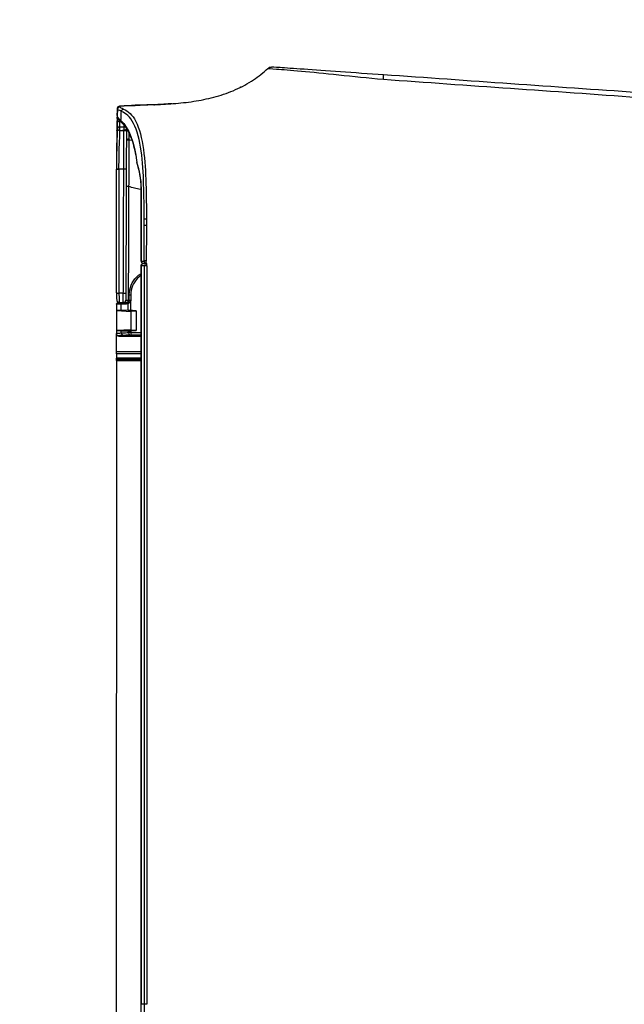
# Model space of a CAD drawing. Header units: millimetres. Extents: x -424979 to 718034, y -72486 to 344972.
# Tile 233 of 256: x 589523 to 589816, y 147364 to 147841. Entities that reach past the tile are written whole.
import ezdxf
from ezdxf.xclip import XClip

# ---------------------------------------------------------------- set-up
doc = ezdxf.new("R2010")
doc.units = ezdxf.units.MM
doc.header["$MEASUREMENT"] = 0
doc.header["$XCLIPFRAME"] = 0
doc.layers.add('IS_KLIM_urządzenia', color=3, linetype='Continuous')
doc.layers.add('Rysunki i obrazki', color=7, linetype='Continuous')
doc.layers.add('SKAN - RZUT_7_0_Nr_pióra__1', color=7, linetype='Continuous', lineweight=13)
picture_1 = doc.add_image_def('image7.tif', size_in_pixel=(14115, 7016))

# ---------------------------------------------------------------- blocks, each defined once
blk = doc.blocks.new('Rysunek_7_7', base_point=(-247133.12, 120862.67))
at = {"layer": 'SKAN - RZUT_7_0_Nr_pióra__1', "color": 7, "lineweight": 13}
image = blk.add_image(picture_1, insert=(-306883.09, 91162.66), size_in_units=(119499.94, 59400.02), dxfattribs=at)
image.set_boundary_path([(-0.5, -0.5), (14114.5, 7015.5)])
blk = doc.blocks.new('G$CFEA986A8')
at = {"layer": 'IS_KLIM_urządzenia', "linetype": 'Continuous'}
for p, q in [((902.57, 201.14), (563.89, 201.26)), ((902.37, 200.15), (902.37, 200.94)), ((902.57, 201.14), (902.77, 201.14)), ((902.57, 201.14), (902.57, 200.15)), ((903.79, 201.14), (902.77, 201.14)), ((902.77, 200.15), (902.77, 201.14)), ((902.97, 200.94), (902.97, 200.15)), ((908.45, 201.14), (907.89, 201.14)), ((912.52, 201.14), (908.47, 201.14)), ((912.52, 201.14), (912.37, 198.14)), ((912.55, 201.14), (912.52, 201.14)), ((913.83, 201.14), (912.55, 201.14)), ((914.13, 200.84), (914.13, 199.99)), ((902.37, 196.17), (902.37, 200.15)), ((902.57, 200.15), (902.57, 196.17)), ((902.77, 200.15), (902.57, 200.15)), ((902.78, 196.17), (902.77, 200.15)), ((902.97, 200.15), (902.98, 196.17)), ((908.01, 200.14), (908.41, 200.14)), ((912.56, 198.77), (912.59, 200.14)), ((912.59, 200.14), (913.83, 200.14)), ((913.83, 199.19), (913.83, 200.14)), ((914.13, 199.99), (914.13, 199.04)), ((772.5, 196.17), (772.5, 196.12)), ((772.5, 195.46), (772.5, 196.12)), ((772.5, 195.01), (772.5, 195.46)), ((921.53, 196.12), (921.53, 196.17)), ((921.53, 195.01), (921.53, 195.46))]:
    blk.add_line(p, q, dxfattribs=at)
at = {"layer": 'IS_KLIM_urządzenia', "linetype": 'Continuous', "extrusion": (0, 0, -1)}
for centre, radius, start, end in [((-902.57, 200.94), 0.2, 0.06, 90), ((-902.77, 200.94), 0.2, 90, 179.94), ((-913.83, 200.84), 0.3, 90, 180), ((-949.35, 200.44), 0.5, 357.7297, 89), ((-914.63, 199.19), 0.8, 328.4419, 0), ((-914.63, 199.04), 0.5, 328.4419, 360), ((-949.38, 199.62), 0.5, 270.2, 357.9509)]:
    blk.add_arc(centre, radius, start, end, dxfattribs=at)
at = {"layer": 'IS_KLIM_urządzenia', "linetype": 'Continuous', "extrusion": (1.00954e-06, -2.82004e-16, 1)}
blk.add_arc((953.43, 198.1, 0), 0.5, 336.3033, 1.7827, dxfattribs=at)
at = {"layer": 'IS_KLIM_urządzenia', "linetype": 'Continuous', "extrusion": (1.60164e-27, -6.12303e-17, -1)}
blk.add_arc((-921.53, 195.67), 0.5, 90, 180, dxfattribs=at)
at = {"layer": 'IS_KLIM_urządzenia', "linetype": 'Continuous'}
blk.add_arc((922.53, 195.67), 0.5, 90, 180, dxfattribs=at)
for centre, major_axis, ratio, start_param, end_param in [((907.89, 200.64), (0, -0.5), 0.996195, 3.141593, 4.711612), ((916.08, 200.61), (0, -0.5), 0.034873, 3.089201, 4.710644), ((941.09, 200.61), (0, -0.5), 0.034873, 3.089633, 4.710644), ((941.13, 200.61), (0, 0.5), 0.034873, 6.231234, 7.852245), ((949.95, 200.45), (0.009, -0.5), 0.86661, 3.141593, 4.730312), ((951.12, 200.47), (0.009, -0.5), 0.866632, 3.141593, 4.730968), ((951.61, 200.49), (-0.144, 0.479), 0.997743, 5.938151, 6.276421), ((953.13, 200.41), (0.026, 0.499), 0.9983, 4.780824, 6.283185), ((902.57, 200.15), (-0.2, 0), 0.005236, 4.712394, 6.283185), ((902.77, 200.15), (-0.2, 0), 0.005236, 3.141593, 4.712397), ((908.01, 199.89), (-0.499, -0.025), 0.499537, 4.687551, 6.182407), ((913.83, 199.99), (-0.3, 0), 0.500503, 3.141593, 4.742589), ((913.83, 199.04), (-0.3, 0), 0.500503, 3.141593, 4.742589), ((913.95, 198.62), (-0.256, -0.157), 0.454954, 3.141593, 4.474043), ((914.63, 199.71), (0.5, 0), 0.97477, 3.141593, 4.707041), ((914.65, 199.74), (-0.002, -0.5), 0.988846, 4.715581, 6.283185), ((914.63, 198.74), (0.5, 0), 0.003693, 3.75529, 4.703662), ((916.08, 199.73), (-0.002, -0.5), 0.034879, 4.710765, 6.283185), ((941.17, 199.65), (-0.002, -0.5), 0.034879, 4.710765, 6.283185), ((946.76, 198.64), (0.002, 0.49), 0.738248, 4.644813, 6.283185), ((949.98, 199.62), (-0.002, -0.5), 0.86639, 4.745476, 5.27577), ((950.87, 199.75), (-0.375, 0.331), 0.874767, 5.323694, 7.085331), ((952.71, 199.67), (-0.457, 0.203), 0.909388, 3.595277, 5.050644), ((908.08, 198.46), (-0.499, -0.025), 0.499537, 4.687551, 6.182407), ((908.08, 198.21), (-0.5, 0), 0.001724, 4.74727, 6.195919), ((914.41, 198.27), (0.084, 0.288), 0.033955, 0, 1.578937), ((914.63, 198.24), (0, -0.3), 0.034873, 3.141593, 4.710644), ((915.73, 198.24), (0, -0.3), 0.034873, 3.141593, 4.710644), ((942.41, 196.53), (0.154, -0.476), 0.571177, 2.610999, 3.141593), ((942.41, 196.53), (-0.055, 0.497), 0.256635, 5.838948, 6.28321), ((921.53, 195.67), (-0.5, 0), 0.894842, 3.141593, 4.712389), ((921.53, 195.01), (-0.5, 0), 0.894842, 3.141593, 4.712389), ((921.53, 195.01), (-0.5, 0), 0.001524, 1.570796, 3.141593), ((922.53, 195.67), (0.5, 0), 0.910452, 1.566816, 3.141593), ((922.53, 195.11), (0.5, 0), 0.910238, 1.566572, 3.141593), ((922.53, 195.11), (0.5, 0), 0.001837, 3.141593, 4.717362), ((922.53, 195.67), (0, 0.5), 0.009623, 5.856747, 6.283185), ((922.53, 195.11), (0.001, 0.5), 0.004977, 4.710563, 5.856245), ((937.19, 195.67), (0, 0.5), 0.010876, 5.85437, 6.283185)]:
    blk.add_ellipse(centre, major_axis=major_axis, ratio=ratio, start_param=start_param, end_param=end_param, dxfattribs=at)
at = {"layer": 'IS_KLIM_urządzenia', "linetype": 'Continuous', "extrusion": (0, 0, -1)}
for centre, major_axis, ratio, start_param, end_param in [((912.44, 199.14), (-0.11, -2), 0.052397, 3.13883, 4.18571), ((913.83, 199.14), (0, -2), 0.005231, 2.094713, 3.141593)]:
    blk.add_ellipse(centre, major_axis=major_axis, ratio=ratio, start_param=start_param, end_param=end_param, dxfattribs=at)
at = {"layer": 'IS_KLIM_urządzenia', "linetype": 'Continuous'}
for points, degree in [([(903.79, 201.14), (903.95, 201.14), (904.1, 201.14), (904.26, 201.14)], 3), ([(903.79, 196.17), (903.79, 197.83), (903.79, 199.49), (903.79, 201.14)], 3), ([(904.26, 201.14), (904.26, 199.49), (904.26, 197.83), (904.26, 196.17)], 3), ([(907.88, 201.14), (907.89, 201.14), (907.89, 201.14), (907.89, 201.14)], 3), ([(908.47, 201.14), (908.46, 201.14), (908.45, 201.14), (908.45, 201.14)], 3), ([(908.62, 198.14), (908.57, 199.14), (908.52, 200.14), (908.47, 201.14)], 3), ([(916.08, 201.11), (924.42, 201.11), (932.75, 201.11), (941.09, 201.11)], 3), ([(951.64, 200.99), (951.56, 200.97), (951.29, 200.69), (950.89, 200.21)], 3), ([(951.53, 200.98), (951.42, 200.97), (951.28, 200.97), (951.11, 200.97)], 3), ([(951.65, 200.98), (951.47, 200.97)], 1), ([(951.65, 200.99), (951.65, 200.99), (951.64, 200.99), (951.64, 200.99)], 3), ([(951.87, 200.98), (951.87, 200.98), (951.87, 200.98), (951.87, 200.98)], 3), ([(951.88, 200.98), (952.37, 200.96), (952.87, 200.93), (953.37, 200.9)], 3), ([(952.73, 200.13), (952.95, 200.65), (953.08, 200.92), (953.16, 200.91)], 3), ([(953.38, 200.9), (953.63, 200.89), (953.84, 200.67), (953.85, 200.42)], 3), ([(907.4, 200.64), (907.39, 200.64), (907.39, 200.64), (907.39, 200.64)], 3), ([(907.39, 200.64), (907.39, 199.15), (907.39, 197.66), (907.39, 196.17)], 3), ([(908.41, 200.14), (908.42, 199.66), (908.43, 199.17), (908.44, 198.69)], 3), ([(912.56, 198.77), (913.02, 198.77), (913.48, 198.77), (913.94, 198.77)], 3), ([(914.13, 200.54), (914.13, 200.36), (914.13, 200.17), (914.13, 199.99)], 3), ([(914.13, 198.74), (914.13, 198.82), (914.13, 198.91), (914.13, 198.98)], 3), ([(914.65, 199.24), (914.64, 199.24), (914.63, 199.24), (914.63, 199.23)], 3), ([(916.07, 199.74), (916.07, 200.03), (916.07, 200.32), (916.07, 200.62)], 3), ([(941.07, 200.62), (941.08, 200.62), (941.1, 200.62), (941.11, 200.62)], 3), ([(950.89, 200.21), (949.55, 198.7), (946.42, 197.44), (942.41, 196.99)], 3), ([(948.85, 200.42), (948.86, 200.19), (948.87, 199.97), (948.87, 199.74)], 3), ([(948.88, 199.6), (948.88, 199.6), (949.11, 199.6), (949.55, 199.6)], 3), ([(949.55, 199.6), (949.68, 199.6), (949.82, 199.6), (949.95, 199.6)], 3), ([(953.63, 200.42), (953.55, 200.42), (953.42, 200.17), (953.2, 199.67)], 3), ([(953.78, 200.42), (953.74, 200.42), (953.73, 200.42), (953.63, 200.42)], 3), ([(953.9, 198.93), (953.92, 198.4), (953.94, 197.87), (953.95, 197.34)], 3), ([(907.58, 196.17), (907.58, 196.85), (907.59, 197.53), (907.59, 198.21)], 3), ([(908.07, 198.21), (908.07, 197.53), (908.07, 196.85), (908.07, 196.17)], 3), ([(908.46, 198.19), (908.33, 198.19), (908.2, 198.2), (908.07, 198.21)], 3), ([(908.08, 198.71), (908.2, 198.7), (908.32, 198.69), (908.44, 198.69)], 3), ([(914.4, 198.27), (913.78, 198.27), (913.16, 198.27), (912.54, 198.27)], 3), ([(914.62, 198.24), (914.55, 198.24), (914.47, 198.25), (914.4, 198.27)], 3), ([(914.49, 198.56), (914.54, 198.54), (914.59, 198.54), (914.63, 198.54)], 3), ([(936.94, 196.3), (937.09, 197.09), (937.3, 197.88), (937.59, 198.66)], 3), ([(942.26, 197.01), (940.8, 196.54), (939.06, 196.17), (937.19, 196.17)], 3), ([(937.19, 196.13), (939.13, 196.13), (940.91, 196.5), (942.41, 196.99)], 3), ([(937.59, 198.66), (937.59, 198.66), (937.59, 198.66), (937.59, 198.66)], 3), ([(942.26, 197.01), (941.32, 196.71), (940.35, 196.47), (939.34, 196.33)], 3), ([(947, 198.6), (946.98, 198.42), (946.96, 198.23), (946.95, 198.04)], 3), ([(947.09, 198.59), (947.05, 198.6), (947.01, 198.6), (946.96, 198.61)], 3), ([(954.08, 193.57), (954.03, 194.82), (953.99, 196.07), (953.96, 197.32)], 3), ([(448.64, 196.29), (505.06, 196.29), (561.48, 196.29), (772.5, 196.17)], 3), ([(772.5, 196.17), (822.17, 196.17), (871.85, 196.17), (921.53, 196.17)], 3), ([(922.03, 195.11), (922.03, 195.29), (922.03, 195.48), (922.03, 195.67)], 3), ([(922.03, 195.1), (922.03, 195.07), (922.03, 195.04), (922.03, 195.01)], 3), ([(922.53, 195.56), (924.95, 195.55), (927.37, 195.55), (929.79, 195.53)], 3), ([(929.79, 195.08), (927.37, 195.09), (924.95, 195.1), (922.53, 195.1)], 3), ([(929.79, 195.53), (929.79, 195.45), (929.79, 195.27), (929.79, 195.08)], 3), ([(929.79, 195.53), (930.21, 195.53), (930.63, 195.53), (931.05, 195.53)], 3), ([(931.05, 195.07), (931.04, 195.07), (931.03, 195.07), (931.02, 195.07)], 3), ([(954.08, 193.57), (954.08, 193.49), (954.09, 193.42), (954.09, 193.34)], 3), ([(957.65, 175.95), (957.61, 176.03), (957.57, 176.11), (957.53, 176.2)], 3), ([(961.41, 170.57), (961.6, 170.37), (961.7, 170.09), (961.68, 169.81)], 3), ([(959.21, 147.27), (958, 130.15), (956.79, 113.02), (955.58, 95.9)], 3), ([(956.51, 95.85), (957.7, 112.97), (958.9, 130.09), (960.1, 147.21)], 3)]:
    blk.add_open_spline(points, degree=degree, dxfattribs=at)
for points, knots in [([(904.26, 201.14), (905.3, 201.14), (906.35, 201.14), (907.41, 201.14), (907.42, 201.14), (907.59, 201.14), (907.74, 201.14), (907.88, 201.14)], [0, 0, 0, 0, 0.863472, 0.863472, 0.877231, 0.877231, 1, 1, 1, 1]), ([(907.39, 200.64), (907.39, 200.7), (907.4, 200.75), (907.43, 200.86), (907.46, 200.91), (907.53, 201), (907.57, 201.04), (907.67, 201.09), (907.72, 201.12), (907.81, 201.14), (907.85, 201.14), (907.88, 201.14)], [0, 0, 0, 0, 0.21439, 0.21439, 0.428764, 0.428764, 0.643392, 0.643392, 0.858543, 0.858543, 1, 1, 1, 1]), ([(907.89, 201.14), (907.91, 201.14), (907.92, 201.1), (907.95, 200.95), (907.96, 200.84), (907.99, 200.55), (908, 200.35), (908.01, 200.14)], [0, 0, 0, 0, 0.323073, 0.323073, 0.646292, 0.646292, 1, 1, 1, 1]), ([(908.41, 200.14), (908.41, 200.33), (908.4, 200.51), (908.41, 200.8), (908.41, 200.92), (908.42, 201.09), (908.44, 201.14), (908.45, 201.14)], [0, 0, 0, 0, 0.320954, 0.320954, 0.641904, 0.641904, 1, 1, 1, 1]), ([(916.08, 201.11), (915.92, 201.11), (915.58, 201.11), (915.09, 201.1), (914.76, 201.08), (914.6, 201.05), (914.48, 201.03), (914.36, 200.97), (914.25, 200.87), (914.17, 200.73), (914.13, 200.61), (914.14, 200.54), (914.14, 200.54)], [0, 0, 0, 0, 0.161926, 0.367066, 0.579486, 0.703061, 0.770747, 0.816557, 0.869414, 0.929709, 0.994845, 1, 1, 1, 1]), ([(948.84, 201.02), (948.83, 201.02), (948.3, 201.03), (947.14, 201.07), (945.21, 201.1), (943.52, 201.11), (942.31, 201.11), (941.7, 201.11), (941.39, 201.11), (941.22, 201.11), (941.13, 201.11), (941.09, 201.11)], [0, 0, 0, 0, 0.004945, 0.253708, 0.502472, 0.751236, 0.875618, 0.937809, 0.968905, 0.984452, 1, 1, 1, 1]), ([(949.34, 200.94), (949.35, 200.94), (948.46, 200.96), (945.43, 201.07), (943.32, 201.12), (941.13, 201.11)], [0, 0, 0, 0, 0.5, 0.5, 1, 1, 1, 1]), ([(948.84, 201.02), (949.2, 201), (949.92, 200.98), (950.51, 200.96), (950.78, 200.96), (950.82, 200.96)], [0, 0, 0, 0, 0.463265, 0.920562, 1, 1, 1, 1]), ([(949.94, 200.95), (949.78, 200.94), (949.65, 200.94), (949.41, 200.94), (949.34, 200.94), (949.34, 200.94)], [0, 0, 0, 0, 0.405495, 0.405495, 1, 1, 1, 1]), ([(951.11, 200.97), (951.05, 200.97), (951, 200.97), (950.61, 200.96), (950.27, 200.95), (949.94, 200.95)], [0, 0, 0, 0, 0.140287, 0.140287, 1, 1, 1, 1]), ([(951.47, 200.97), (951.44, 200.96), (951.35, 200.93), (951.24, 200.85), (951.05, 200.69), (950.79, 200.42), (950.54, 200.13), (950.49, 200.07)], [0, 0, 0, 0, 0.055654, 0.152218, 0.398919, 0.883415, 1, 1, 1, 1]), ([(951.3, 200.97), (951.33, 200.97), (951.36, 200.97), (951.43, 200.97), (951.47, 200.97), (951.52, 200.97), (951.53, 200.98), (951.53, 200.98)], [0, 0, 0, 0, 0.196485, 0.196485, 0.598241, 0.598241, 1, 1, 1, 1]), ([(953.16, 200.91), (952.82, 200.93), (952.49, 200.95), (951.99, 200.98), (951.82, 200.98), (951.65, 200.99)], [0, 0, 0, 0, 0.665624, 0.665624, 1, 1, 1, 1]), ([(953.16, 200.91), (953.26, 200.91), (953.27, 200.91), (953.35, 200.9), (953.38, 200.9), (953.38, 200.9)], [0, 0, 0, 0, 0.500965, 0.500965, 1, 1, 1, 1]), ([(907.51, 199.89), (907.5, 200.05), (907.49, 200.2), (907.47, 200.42), (907.45, 200.5), (907.43, 200.61), (907.41, 200.64), (907.4, 200.64)], [0, 0, 0, 0, 0.353543, 0.353543, 0.676789, 0.676789, 1, 1, 1, 1]), ([(907.58, 198.46), (907.57, 198.71), (907.56, 198.96), (907.53, 199.44), (907.52, 199.66), (907.51, 199.89)], [0, 0, 0, 0, 0.522709, 0.522709, 1, 1, 1, 1]), ([(908.01, 200.14), (908.02, 199.85), (908.04, 199.56), (908.06, 199.09), (908.07, 198.9), (908.08, 198.71)], [0, 0, 0, 0, 0.604042, 0.604042, 1, 1, 1, 1]), ([(912.54, 198.27), (912.54, 198.38), (912.55, 198.5), (912.55, 198.66), (912.55, 198.72), (912.56, 198.77)], [0, 0, 0, 0, 0.645591, 0.645591, 1, 1, 1, 1]), ([(913.94, 198.77), (913.98, 198.69), (914.02, 198.61), (914.12, 198.47), (914.18, 198.41), (914.3, 198.32), (914.35, 198.29), (914.4, 198.27)], [0, 0, 0, 0, 0.40011, 0.40011, 0.760145, 0.760145, 1, 1, 1, 1]), ([(916.07, 200.62), (915.94, 200.62), (915.82, 200.61), (915.48, 200.61), (915.27, 200.61), (914.89, 200.6), (914.71, 200.59), (914.43, 200.58), (914.32, 200.57), (914.17, 200.56), (914.13, 200.55), (914.13, 200.54)], [0, 0, 0, 0, 0.119883, 0.119883, 0.339691, 0.339691, 0.55974, 0.55974, 0.779888, 0.779888, 1, 1, 1, 1]), ([(914.16, 199.74), (914.19, 199.74), (914.26, 199.74), (914.47, 199.74), (914.61, 199.74), (914.94, 199.74), (915.13, 199.74), (915.57, 199.74), (915.82, 199.74), (916.07, 199.74)], [0, 0, 0, 0, 0.243193, 0.243193, 0.486385, 0.486385, 0.729578, 0.729578, 1, 1, 1, 1]), ([(914.49, 198.56), (914.46, 198.57), (914.43, 198.58), (914.36, 198.62), (914.32, 198.65), (914.26, 198.7), (914.24, 198.73), (914.22, 198.76), (914.21, 198.77), (914.21, 198.78)], [0, 0, 0, 0, 0.256779, 0.256779, 0.615768, 0.615768, 0.927089, 0.927089, 1, 1, 1, 1]), ([(914.63, 199.23), (914.63, 199.21), (914.63, 199.19), (914.63, 199.13), (914.63, 199.09), (914.63, 199.01), (914.63, 198.96), (914.63, 198.85), (914.63, 198.8), (914.63, 198.74)], [0, 0, 0, 0, 0.251437, 0.251437, 0.502865, 0.502865, 0.754279, 0.754279, 1, 1, 1, 1]), ([(916.08, 199.23), (915.89, 199.24), (915.71, 199.24), (915.38, 199.24), (915.24, 199.24), (914.99, 199.24), (914.89, 199.24), (914.73, 199.24), (914.67, 199.24), (914.65, 199.24)], [0, 0, 0, 0, 0.270422, 0.270422, 0.513615, 0.513615, 0.756808, 0.756808, 1, 1, 1, 1]), ([(941.07, 200.62), (940.74, 200.62), (940.4, 200.62), (938.74, 200.62), (937.41, 200.62), (930.74, 200.62), (925.41, 200.62), (918.74, 200.62), (917.4, 200.62), (916.07, 200.62)], [0, 0, 0, 0, 0.039967, 0.039967, 0.199835, 0.199835, 0.839306, 0.839306, 1, 1, 1, 1]), ([(916.07, 199.74), (916.4, 199.73), (916.73, 199.73), (918.4, 199.73), (919.73, 199.72), (926.39, 199.7), (931.72, 199.68), (938.42, 199.66), (939.78, 199.65), (941.15, 199.65)], [0, 0, 0, 0, 0.039838, 0.039838, 0.199192, 0.199192, 0.836607, 0.836607, 1, 1, 1, 1]), ([(941.17, 199.15), (940.83, 199.15), (940.5, 199.15), (938.83, 199.16), (937.5, 199.16), (930.84, 199.18), (925.51, 199.2), (918.81, 199.22), (917.45, 199.23), (916.08, 199.23)], [0, 0, 0, 0, 0.039838, 0.039838, 0.199192, 0.199192, 0.836607, 0.836607, 1, 1, 1, 1]), ([(931.05, 195.53), (933.36, 195.52), (935.66, 195.57), (940.26, 195.7), (942.58, 195.82), (946.89, 196.44), (948.95, 196.94), (951.65, 198.37), (952.34, 199.25), (952.73, 200.13)], [0, 0, 0, 0, 0.25, 0.25, 0.5, 0.5, 0.75, 0.75, 1, 1, 1, 1]), ([(953.2, 199.67), (952.8, 198.78), (952.09, 197.91), (949.34, 196.5), (947.25, 196), (942.85, 195.37), (940.48, 195.24), (935.77, 195.12), (933.41, 195.07), (931.05, 195.07)], [0, 0, 0, 0, 0.25, 0.25, 0.5, 0.5, 0.75, 0.75, 1, 1, 1, 1]), ([(937.59, 198.66), (937.59, 198.72), (937.59, 198.77), (937.59, 198.88), (937.59, 198.93), (937.59, 199.02), (937.58, 199.05), (937.58, 199.11), (937.58, 199.14), (937.58, 199.15), (937.58, 199.16), (937.58, 199.16), (937.58, 199.16), (937.58, 199.16)], [0, 0, 0, 0, 0.215384, 0.215384, 0.430768, 0.430768, 0.646164, 0.646164, 0.861588, 0.861588, 0.968092, 0.968092, 1, 1, 1, 1]), ([(941.11, 200.62), (941.11, 200.6), (941.11, 200.58), (941.13, 200.26), (941.14, 199.95), (941.15, 199.65)], [0, 0, 0, 0, 0.050907, 0.050907, 1, 1, 1, 1]), ([(941.11, 200.62), (943.18, 200.61), (945.18, 200.56), (948.02, 200.45), (948.85, 200.42), (948.85, 200.42)], [0, 0, 0, 0, 0.5, 0.5, 1, 1, 1, 1]), ([(941.15, 199.65), (943.21, 199.64), (945.21, 199.62), (948.05, 199.61), (948.88, 199.6), (948.88, 199.6)], [0, 0, 0, 0, 0.5, 0.5, 1, 1, 1, 1]), ([(948.92, 199.12), (948.52, 199.12), (947.86, 199.12), (945.48, 199.13), (943.36, 199.14), (941.17, 199.15)], [0, 0, 0, 0, 0.365319, 0.365319, 1, 1, 1, 1]), ([(950.4, 200.02), (950.34, 199.94), (950.05, 199.6), (949.22, 199.02), (947.89, 198.34), (946.25, 197.76), (944.39, 197.32), (942.98, 197.08), (942.2, 197.02), (942.12, 197.01)], [0, 0, 0, 0, 0.063833, 0.253259, 0.439583, 0.622959, 0.803555, 0.981106, 1, 1, 1, 1]), ([(946.96, 198.61), (946.96, 198.63), (946.96, 198.65), (946.96, 198.69), (946.95, 198.71), (946.95, 198.77), (946.94, 198.81), (946.93, 198.9), (946.91, 198.95), (946.88, 199.03), (946.86, 199.06), (946.82, 199.11), (946.8, 199.12), (946.77, 199.13), (946.77, 199.13), (946.76, 199.13)], [0, 0, 0, 0, 0.079375, 0.079375, 0.152142, 0.152142, 0.308093, 0.308093, 0.533795, 0.533795, 0.744603, 0.744603, 0.955402, 0.955402, 1, 1, 1, 1]), ([(948.85, 200.42), (948.85, 200.42), (948.93, 200.42), (949.2, 200.42), (949.34, 200.43), (949.52, 200.43)], [0, 0, 0, 0, 0.594507, 0.594507, 1, 1, 1, 1]), ([(948.85, 200.42), (948.86, 200.2), (948.87, 199.99), (948.88, 199.72), (948.88, 199.66), (948.88, 199.6)], [0, 0, 0, 0, 0.787839, 0.787839, 1, 1, 1, 1]), ([(948.9, 198.92), (948.9, 199.03), (948.9, 199.14), (948.89, 199.41), (948.88, 199.57), (948.87, 199.78), (948.87, 199.84), (948.87, 199.9)], [0, 0, 0, 0, 0.306223, 0.306223, 0.782025, 0.782025, 1, 1, 1, 1]), ([(948.87, 199.88), (948.87, 199.82), (948.87, 199.77), (948.88, 199.57), (948.89, 199.41), (948.9, 199.14), (948.9, 199.03), (948.9, 198.92)], [0, 0, 0, 0, 0.200661, 0.200661, 0.688787, 0.688787, 1, 1, 1, 1]), ([(948.9, 198.9), (948.9, 198.95), (948.9, 199), (948.89, 199.17), (948.89, 199.28), (948.88, 199.46), (948.88, 199.53), (948.88, 199.59), (948.88, 199.6), (948.88, 199.6)], [0, 0, 0, 0, 0.111069, 0.111069, 0.444253, 0.444253, 0.778253, 0.778253, 1, 1, 1, 1]), ([(948.89, 199.29), (948.89, 199.28), (948.89, 199.28), (948.89, 199.17), (948.9, 199.05), (948.9, 198.92)], [0, 0, 0, 0, 0.062899, 0.062899, 1, 1, 1, 1]), ([(949.52, 200.43), (949.68, 200.43), (949.85, 200.44), (950.24, 200.44), (950.46, 200.45), (950.68, 200.45)], [0, 0, 0, 0, 0.427577, 0.427577, 1, 1, 1, 1]), ([(949.55, 199.6), (949.54, 199.67), (949.54, 199.74), (949.53, 200.01), (949.52, 200.22), (949.52, 200.43)], [0, 0, 0, 0, 0.242772, 0.242772, 1, 1, 1, 1]), ([(950.89, 200.21), (951.29, 200.19), (951.68, 200.18), (952.3, 200.15), (952.51, 200.14), (952.73, 200.13)], [0, 0, 0, 0, 0.64643, 0.64643, 1, 1, 1, 1]), ([(954.28, 189.89), (954.28, 189.89), (954.28, 189.9), (954.27, 190.02), (954.23, 190.6), (954.14, 191.94), (954.03, 194.22), (953.91, 197.18), (953.82, 199.32), (953.78, 200.42)], [0, 0, 0, 0, 0.003556, 0.013419, 0.063305, 0.179289, 0.407722, 0.697868, 1, 1, 1, 1]), ([(953.85, 200.42), (953.85, 200.42), (953.85, 200.42), (953.85, 200.42), (953.82, 200.42), (953.79, 200.42), (953.79, 200.42), (953.79, 200.42)], [0, 0, 0, 0, 0.184418, 0.184418, 0.99996, 0.99996, 1, 1, 1, 1]), ([(953.85, 200.35), (953.85, 200.35), (953.85, 200.34), (953.85, 200.28), (953.86, 200.2), (953.87, 199.99), (953.87, 199.86), (953.88, 199.58), (953.89, 199.42), (953.9, 199.15), (953.9, 199.04), (953.9, 198.93)], [0, 0, 0, 0, 0.028642, 0.028642, 0.295178, 0.295178, 0.560807, 0.560807, 0.826045, 0.826045, 1, 1, 1, 1]), ([(907.58, 198.46), (907.58, 198.45), (907.58, 198.45), (907.58, 198.41), (907.58, 198.37), (907.59, 198.3), (907.59, 198.25), (907.59, 198.21)], [0, 0, 0, 0, 0.085637, 0.085637, 0.50049, 0.50049, 1, 1, 1, 1]), ([(908.07, 198.21), (908.07, 198.21), (908.07, 198.22), (908.07, 198.3), (908.07, 198.39), (908.07, 198.54), (908.08, 198.61), (908.08, 198.68), (908.08, 198.7), (908.08, 198.71)], [0, 0, 0, 0, 0.016895, 0.016895, 0.500026, 0.500026, 0.914477, 0.914477, 1, 1, 1, 1]), ([(908.44, 198.69), (908.44, 198.59), (908.45, 198.48), (908.46, 198.31), (908.46, 198.25), (908.46, 198.19)], [0, 0, 0, 0, 0.648219, 0.648219, 1, 1, 1, 1]), ([(908.46, 198.19), (908.46, 198.17), (908.46, 198.16), (908.48, 197.81), (908.5, 197.48), (908.52, 197.14)], [0, 0, 0, 0, 0.042191, 0.042191, 1, 1, 1, 1]), ([(908.52, 197.14), (908.51, 197.26), (908.51, 197.37), (908.5, 197.58), (908.5, 197.68), (908.49, 197.86), (908.49, 197.93), (908.5, 198.05), (908.5, 198.09), (908.51, 198.13), (908.51, 198.14), (908.52, 198.14)], [0, 0, 0, 0, 0.215427, 0.215427, 0.43087, 0.43087, 0.646084, 0.646084, 0.860997, 0.860997, 1, 1, 1, 1]), ([(908.52, 198.14), (909.18, 198.14), (909.85, 198.14), (910.52, 198.14), (910.53, 198.14), (911.18, 198.14), (911.83, 198.14), (912.48, 198.14)], [0, 0, 0, 0, 0.504617, 0.504617, 0.508808, 0.508808, 1, 1, 1, 1]), ([(912.48, 197.14), (911.81, 197.14), (911.14, 197.14), (909.82, 197.14), (909.17, 197.14), (908.52, 197.14)], [0, 0, 0, 0, 0.504597, 0.504597, 1, 1, 1, 1]), ([(912.48, 197.14), (912.49, 197.48), (912.51, 197.81), (912.53, 198.18), (912.53, 198.23), (912.54, 198.27)], [0, 0, 0, 0, 0.885108, 0.885108, 1, 1, 1, 1]), ([(912.48, 198.14), (912.48, 198.14), (912.49, 198.12), (912.5, 198.05), (912.5, 197.99), (912.5, 197.85), (912.5, 197.77), (912.5, 197.58), (912.49, 197.47), (912.48, 197.29), (912.48, 197.22), (912.48, 197.14)], [0, 0, 0, 0, 0.215444, 0.215444, 0.430943, 0.430943, 0.645652, 0.645652, 0.859614, 0.859614, 1, 1, 1, 1]), ([(915.72, 198.24), (915.52, 198.24), (915.32, 198.24), (914.96, 198.24), (914.79, 198.24), (914.62, 198.24)], [0, 0, 0, 0, 0.545123, 0.545123, 1, 1, 1, 1]), ([(937.59, 198.66), (937.25, 198.66), (936.92, 198.66), (935.26, 198.67), (933.92, 198.67), (927.26, 198.7), (921.92, 198.72), (915.94, 198.74), (915.28, 198.74), (914.63, 198.74)], [0, 0, 0, 0, 0.043508, 0.043508, 0.217737, 0.217737, 0.914651, 0.914651, 1, 1, 1, 1]), ([(914.63, 198.54), (914.83, 198.54), (915.03, 198.54), (915.4, 198.54), (915.57, 198.54), (915.73, 198.54)], [0, 0, 0, 0, 0.545123, 0.545123, 1, 1, 1, 1]), ([(919.6, 196.19), (919.44, 196.43), (919.25, 196.66), (918.18, 197.73), (916.97, 198.24), (915.72, 198.24)], [0, 0, 0, 0, 0.192531, 0.192531, 1, 1, 1, 1]), ([(915.73, 198.54), (917.05, 198.54), (918.35, 198), (919.54, 196.8), (919.78, 196.5), (919.98, 196.17)], [0, 0, 0, 0, 0.772238, 0.772238, 1, 1, 1, 1]), ([(947, 198.61), (945.56, 198.61), (943.97, 198.62), (940.8, 198.64), (939.2, 198.65), (937.59, 198.66)], [0, 0, 0, 0, 0.5, 0.5, 1, 1, 1, 1]), ([(947.12, 198.6), (947.11, 198.6), (947.11, 198.6), (947.1, 198.6), (947.1, 198.6), (947.09, 198.6), (947.09, 198.6), (947.09, 198.6), (947.09, 198.6), (947.09, 198.59), (947.09, 198.59), (947.09, 198.59), (947.09, 198.59), (947.09, 198.59)], [0, 0, 0, 0, 0.615634, 0.615634, 0.835116, 0.835116, 0.937229, 0.937229, 0.970666, 0.970666, 0.991316, 0.991316, 1, 1, 1, 1]), ([(948.34, 198.61), (948.2, 198.61), (948.06, 198.61), (947.67, 198.6), (947.43, 198.6), (947.12, 198.6)], [0, 0, 0, 0, 0.367139, 0.367139, 1, 1, 1, 1]), ([(953.96, 197.32), (953.96, 197.33), (953.96, 197.35), (953.95, 197.46), (953.95, 197.55), (953.94, 197.71), (953.94, 197.79), (953.94, 197.89), (953.94, 197.92), (953.94, 197.94)], [0, 0, 0, 0, 0.073533, 0.073533, 0.446951, 0.446951, 0.819136, 0.819136, 1, 1, 1, 1]), ([(953.96, 197.32), (953.96, 197.33), (953.96, 197.35), (953.95, 197.46), (953.95, 197.55), (953.94, 197.71), (953.94, 197.79), (953.94, 197.89), (953.94, 197.92), (953.94, 197.94)], [0, 0, 0, 0, 0.073549, 0.073549, 0.446953, 0.446953, 0.819124, 0.819124, 1, 1, 1, 1]), ([(953.96, 197.32), (953.96, 197.33), (953.96, 197.35), (953.95, 197.46), (953.95, 197.55), (953.94, 197.71), (953.94, 197.79), (953.94, 197.89), (953.94, 197.92), (953.94, 197.94)], [0, 0, 0, 0, 0.07355, 0.07355, 0.446954, 0.446954, 0.819125, 0.819125, 1, 1, 1, 1]), ([(448.64, 195.58), (499.41, 195.58), (550.18, 195.58), (761.2, 195.46), (766.85, 195.46), (772.5, 195.46)], [0, 0, 0, 0, 0.899861, 0.899861, 1, 1, 1, 1]), ([(921.53, 196.12), (921.36, 196.12), (921.19, 196.12), (919.69, 196.12), (918.36, 196.12), (911.69, 196.12), (906.36, 196.12), (879.69, 196.12), (858.36, 196.12), (815.52, 196.12), (794.01, 196.12), (772.5, 196.12)], [0, 0, 0, 0, 0.003355, 0.003355, 0.030195, 0.030195, 0.137556, 0.137556, 0.566999, 0.566999, 1, 1, 1, 1]), ([(772.5, 195.46), (778.46, 195.46), (784.43, 195.46), (834.1, 195.46), (877.81, 195.46), (921.53, 195.46)], [0, 0, 0, 0, 0.120088, 0.120088, 1, 1, 1, 1]), ([(917.32, 195.01), (917.22, 195.01), (917.12, 195.01), (911.69, 195.01), (906.36, 195.01), (879.69, 195.01), (858.36, 195.01), (815.52, 195.01), (794.01, 195.01), (772.5, 195.01)], [0, 0, 0, 0, 0.002026, 0.002026, 0.112505, 0.112505, 0.554422, 0.554422, 1, 1, 1, 1]), ([(921.53, 195.01), (921.36, 195.01), (921.19, 195.01), (919.79, 195.01), (918.56, 195.01), (917.32, 195.01)], [0, 0, 0, 0, 0.118862, 0.118862, 1, 1, 1, 1]), ([(921.53, 195.46), (921.53, 195.61), (921.53, 195.76), (921.53, 195.98), (921.53, 196.05), (921.53, 196.12)], [0, 0, 0, 0, 0.674854, 0.674854, 1, 1, 1, 1]), ([(937.19, 196.17), (933.26, 196.17), (929.32, 196.17), (924.43, 196.17), (923.48, 196.17), (922.53, 196.17)], [0, 0, 0, 0, 0.804889, 0.804889, 1, 1, 1, 1]), ([(922.53, 196.13), (922.53, 195.99), (922.53, 195.85), (922.53, 195.66), (922.53, 195.61), (922.53, 195.56)], [0, 0, 0, 0, 0.728288, 0.728288, 1, 1, 1, 1]), ([(922.53, 196.13), (922.69, 196.13), (922.86, 196.13), (924.36, 196.13), (925.69, 196.13), (930.41, 196.13), (933.8, 196.13), (937.19, 196.13)], [0, 0, 0, 0, 0.033958, 0.033958, 0.30672, 0.30672, 1, 1, 1, 1]), ([(931.02, 195.07), (930.61, 195.07), (930.2, 195.07), (929.79, 195.08), (929.79, 195.08), (929.79, 195.08)], [0, 0, 0, 0, 0.999951, 0.999951, 1, 1, 1, 1]), ([(931.05, 195.53), (931.05, 195.5), (931.05, 195.46), (931.05, 195.41), (931.05, 195.4), (931.05, 195.34), (931.05, 195.29), (931.05, 195.19), (931.05, 195.13), (931.05, 195.07)], [0, 0, 0, 0, 0.339646, 0.339646, 0.410746, 0.410746, 0.705373, 0.705373, 1, 1, 1, 1]), ([(954.08, 193.57), (954.09, 193.47), (954.15, 191.99), (954.3, 189.13), (954.78, 185.02), (955.5, 181.64), (956.33, 179), (957.09, 177.07), (958, 175.22), (959.36, 172.98), (960.56, 171.47), (961.41, 170.57)], [0, 0, 0, 0, 0.012305, 0.179842, 0.347379, 0.514916, 0.598685, 0.682453, 0.766222, 0.84999, 1, 1, 1, 1]), ([(961.41, 170.57), (961.41, 170.57), (961.37, 169.97), (961.19, 167.65), (961.06, 165.95), (960.67, 161.68), (960.4, 159.11), (959.8, 153.41), (959.5, 150.38), (959.21, 147.27)], [0, 0, 0, 0, 0.250123, 0.250123, 0.500082, 0.500082, 0.750041, 0.750041, 1, 1, 1, 1]), ([(960.1, 147.21), (960.31, 150.21), (960.51, 153.15), (960.9, 158.69), (961.08, 161.2), (961.37, 165.35), (961.48, 167), (961.64, 169.24), (961.68, 169.81), (961.68, 169.81)], [0, 0, 0, 0, 0.25, 0.25, 0.5, 0.5, 0.75, 0.75, 1, 1, 1, 1]), ([(959.21, 147.27), (959.32, 147.27), (959.43, 147.26), (959.63, 147.24), (959.72, 147.24), (959.88, 147.23), (959.95, 147.22), (960.04, 147.21), (960.07, 147.21), (960.09, 147.21), (960.1, 147.21), (960.1, 147.21)], [0, 0, 0, 0, 0.230435, 0.230435, 0.460869, 0.460869, 0.691304, 0.691304, 0.881057, 0.881057, 1, 1, 1, 1]), ([(959.21, 147.27), (959.21, 147.27), (959.21, 147.27), (959.21, 147.27), (959.21, 147.27), (959.21, 147.27)], [0, 0, 0, 0, 0.629495, 0.629495, 1, 1, 1, 1])]:
    blk.add_open_spline(points, degree=3, knots=knots, dxfattribs=at)

msp = doc.modelspace()

# ---------------------------------------------------------------- block references
at = {"layer": 'IS_KLIM_urządzenia', "xscale": 2.4, "yscale": 2.4, "zscale": 2.4, "rotation": 89.99999999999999}
msp.add_blockref('G$CFEA986A8', (590052.45, 145510.47), dxfattribs=at)
at = {"layer": 'Rysunki i obrazki', "color": 151, "linetype": 'Continuous', "lineweight": 20, "true_color": 0x80c2ff}
ref = msp.add_blockref('Rysunek_7_7', (578150.82, 164030.11), dxfattribs=at)
XClip(ref).set_block_clipping_path([(-306883.0907464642, 91162.6626359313), (-187383.1463020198, 150562.679302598)])

doc.saveas('drawing.dxf')
